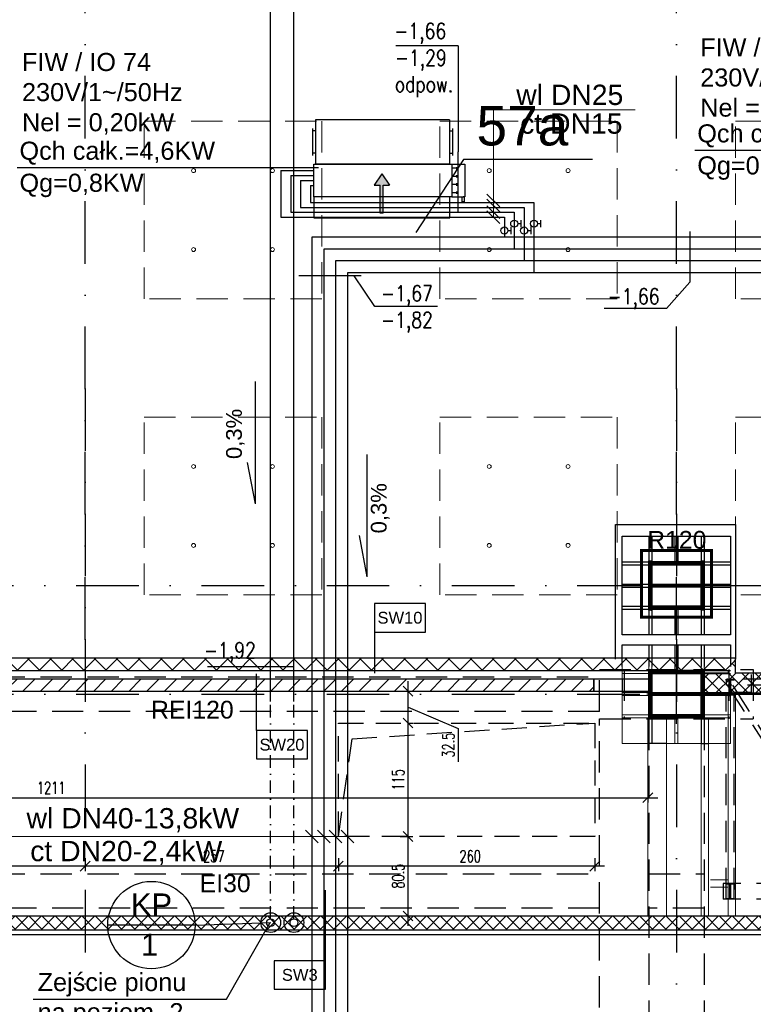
# Model space of a CAD drawing. Header units: centimetres. Extents: x -10729 to 23827, y -4437 to 19798.
# Tile 75 of 95: x 6794 to 7538, y 11885 to 12884. Entities that reach past the tile are written whole.
import ezdxf

# ---------------------------------------------------------------- set-up
doc = ezdxf.new("R2010")
doc.units = ezdxf.units.CM
doc.header["$PDMODE"] = 35
doc.header["$PDSIZE"] = 0.1
for name, pattern in [('01-103-Went PP_poziom-0_5$0$DASHDOT', [25.4, 12.7, -6.35, 0, -6.35]), ('Kondygnacja  -0_5$0$HIDDEN', [9.525, 6.35, -3.175]), ('Kondygnacja  -0_5$0$HIDDEN2', [4.7625, 3.175, -1.5875]), ('Kondygnacja  -0_5$0$HIDDENX2', [19.05, 12.7, -6.35]), ('Osie rzutów$0$DASHDOT2', [12.7, 6.35, -3.175, 0, -3.175]), ('SU Lampy kwadratowe  -1$0$HIDDENX2', [19.05, 12.7, -6.35])]:
    doc.linetypes.add(name, pattern=pattern)
doc.layers.get('0').update_dxf_attribs({"color": 8})
doc.layers.get('DEFPOINTS').update_dxf_attribs({"color": 8})
for name, color, linetype in [('bgde_dodatki powykonawcze', 7, 'Continuous'), ('bgde_podpis', 7, 'Continuous'), ('bgde_schem_opis', 2, 'Continuous'), ('KJP_KK_OPISY MOCY klimakonwektorów', 7, 'Continuous'), ('KJP_KURTYNY POWRÓT', 250, '05_kurtyna_pow'), ('KJP_KURTYNY ZASILANIE', 250, '05_kurtyna_zas'), ('Kondygnacja  -0_5$0$ARCH_GK', 8, 'Continuous'), ('Kondygnacja  -0_5$0$ARCH_INFO_ODPORNOŚĆ OGNIOWA', 8, 'Continuous'), ('Kondygnacja  -0_5$0$ARCH_INFO_OPISY_PRZEGRODY', 8, 'Continuous'), ('Kondygnacja  -0_5$0$ARCH_KONSTR_POWYŻEJ RZUTU', 8, 'Kondygnacja  -0_5$0$HIDDEN'), ('Kondygnacja  -0_5$0$ARCH_KONSTR_POWYŻEJ RZUTU_IST', 8, 'Kondygnacja  -0_5$0$HIDDEN2'), ('Kondygnacja  -0_5$0$ARCH_KONSTRUKCJA_NIEWIDOCZNA', 8, 'Continuous'), ('Kondygnacja  -0_5$0$ARCH_MUROWANE', 8, 'Continuous'), ('Kondygnacja  -0_5$0$ARCH_MUROWANE_IST', 8, 'Continuous'), ('Kondygnacja  -0_5$0$ARCH_OKŁADZINA', 8, 'Continuous'), ('Kondygnacja  -0_5$0$ARCH_POMOCNICZE', 8, 'Continuous'), ('Kondygnacja  -0_5$0$ARCH_STROP', 8, 'Continuous'), ('Kondygnacja  -0_5$0$ARCH_SŁUPY', 8, 'Continuous'), ('Kondygnacja  -0_5$0$ARCH_ŚLUSARKA_DRZWI', 8, 'Continuous'), ('Osie rzutów$0$ARCH_INFO_OSIE_IST', 8, 'Osie rzutów$0$DASHDOT2'), ('Osie rzutów$0$ARCH_INFO_OSIE_OPISY_IST', 8, 'Continuous')]:
    doc.layers.add(name, color=color, linetype=linetype)
for name, color, linetype, lineweight in [('bgde_opis ct 1', 7, 'Continuous', 20), ('bgde_rzędne wl ct', 7, 'Continuous', 25), ('bgde_urządzenia', 250, 'Continuous', 30), ('KJP_CT_kk_powrót', 250, '04_CT_KOMF_POW', 25), ('KJP_CT_kk_zasil', 250, '04_CT_KOMF_ZAS', 25), ('KJP_WL_kk zasil', 250, '04_WL_KOMF_ZAS', 25), ('KJP_WL_kk_powr', 250, '04_WL_KOMF_POW', 25), ('Kondygnacja  -0_5$0$ARCH_INFO_WYMIARY', 8, 'Continuous', 9), ('Kondygnacja  -0_5$0$ARCH_WIDOK', 8, 'Continuous', 13), ('SU Lampy kwadratowe  -05$0$ARCH_SUFITY_PODWIESZANE', 8, 'Continuous', 9), ('SU Lampy kwadratowe  -1$0$ARCH_SUFITY_PODWIESZANE', 8, 'SU Lampy kwadratowe  -1$0$HIDDENX2', 9)]:
    doc.layers.add(name, color=color, linetype=linetype, lineweight=lineweight)
doc.styles.add('Arial', font='arial.ttf')
doc.styles.add('Kondygnacja  -0_5$0$Arial', font='arial.ttf')
doc.styles.add('Kondygnacja  -0_5$0$Romans', font='Romans.shx', dxfattribs={"width": 0.7})
doc.styles.add('st rom', font='Romans.shx', dxfattribs={"width": 0.8})
doc.linetypes.add('04_CT_KOMF_POW', pattern='A,100,-15,["CTKp",Standard,S=10,R=0,X=-10,Y=-5],-35', length=150)
doc.linetypes.add('04_CT_KOMF_ZAS', pattern='A,100,-15,["CTKz",Standard,S=10,R=0,X=-10,Y=-5],-35', length=150)
doc.linetypes.add('04_WL_KOMF_POW', pattern='A,100,-15,["WLKp",Standard,S=10,R=0,X=-10,Y=-5],-35', length=150)
doc.linetypes.add('04_WL_KOMF_ZAS', pattern='A,100,-15,["WLKz",Standard,S=10,R=0,X=-10,Y=-5],-35', length=150)
doc.linetypes.add('05_kurtyna_pow', pattern='A,50,-15,["KPp",Standard,S=10,R=0,X=-10,Y=-7.5],-35', length=100)
doc.linetypes.add('05_kurtyna_zas', pattern='A,50,-15,["KPz",Standard,S=10,R=0,X=-10,Y=-7.5],-35', length=100)
doc.dimstyles.new('Kondygnacja  -0_5$0$Wymiary 1-100', dxfattribs={"dimtxt": 12, "dimasz": 10, "dimexe": 5, "dimexo": 0, "dimgap": 4, "dimtad": 1, "dimrnd": 0.5, "dimzin": 12, "dimdsep": 46, "dimtxsty": 'Kondygnacja  -0_5$0$Romans', "dimblk": 'Kondygnacja  -0_5$0$_Oblique', "dimcen": 10, "dimdle": 10, "dimclrt": 55, "dimazin": 0, "dimtfac": 1, "dimtmove": 1, "dimatfit": 3, "dimfxl": 8, "dimfxlon": 1, "dimtolj": 1, "dimtzin": 0, "dimarcsym": 0})
pattern_1 = [(45, (-2400, 7200), (-0.67351921, 0.67351921), [])]
pattern_2 = [(135, (5000, -9860), (-0.67351921, -0.67351921), [])]

# ---------------------------------------------------------------- blocks, each defined once
blk = doc.blocks.new('Osie rzutów')
at = {"layer": 'Osie rzutów$0$ARCH_INFO_OSIE_IST', "ltscale": 10}
for p, q in [((6860, 12255), (6860, 15006.6)), ((7460, 12255), (7460, 15006.6)), ((6860, 12510), (6860, 4623.26)), ((7460, 12510), (7460, 4623.26)), ((4436.04, 12310), (13655, 12310)), ((7460, 12170), (7460, 12230)), ((4436.04, 12200), (13655, 12200)), ((7490, 12200), (7430, 12200))]:
    blk.add_line(p, q, dxfattribs=at)
blk = doc.blocks.new('SU Lampy kwadratowe  -05')
at = {"layer": 'SU Lampy kwadratowe  -05$0$ARCH_SUFITY_PODWIESZANE'}
for centre in [(6970, 12730.75), (7050, 12730.75), (7270, 12730.75), (7350, 12730.75), (6970, 12650.75), (7050, 12650.75), (7270, 12650.75), (7350, 12650.75), (6970, 12430.75), (7050, 12430.75), (7270, 12430.75), (7350, 12430.75), (6970, 12350.75), (7050, 12350.75), (7270, 12350.75), (7350, 12350.75)]:
    blk.add_circle(centre, 2, dxfattribs=at)
at = {"layer": 'SU Lampy kwadratowe  -1$0$ARCH_SUFITY_PODWIESZANE', "ltscale": 2.5}
for points in [[(6920, 12780.75), (7100, 12780.75), (7100, 12600.75), (6920, 12600.75)], [(7220, 12780.75), (7400, 12780.75), (7400, 12600.75), (7220, 12600.75)], [(7520, 12780.75), (7700, 12780.75), (7700, 12600.75), (7520, 12600.75)], [(6920, 12480.75), (7100, 12480.75), (7100, 12300.75), (6920, 12300.75)], [(7220, 12480.75), (7400, 12480.75), (7400, 12300.75), (7220, 12300.75)], [(7520, 12480.75), (7700, 12480.75), (7700, 12300.75), (7520, 12300.75)]]:
    blk.add_lwpolyline(points, close=True, dxfattribs=at)
blk = doc.blocks.new('Kondygnacja  -0_5$0$_Oblique')
at = {"color": 0, "linetype": 'ByBlock', "lineweight": -2}
blk.add_line((-0.5, -0.5), (0.5, 0.5), dxfattribs=at)
blk = doc.blocks.new('*D206')
at = {"layer": 'DEFPOINTS', "color": 0}
for p in [(7116.94, 12055.56), (7377.1, 12055.56), (7116.94, 12025.5)]:
    blk.add_point(p, dxfattribs=at)
at = {"layer": 'Kondygnacja  -0_5$0$ARCH_INFO_WYMIARY', "color": 0, "lineweight": -2}
for p, q in [((7116.94, 12033.5), (7116.94, 12020.5)), ((7377.1, 12033.5), (7377.1, 12020.5)), ((7387.1, 12025.5), (7106.94, 12025.5))]:
    blk.add_line(p, q, dxfattribs=at)
at = {"layer": 'Kondygnacja  -0_5$0$ARCH_INFO_WYMIARY', "color": 0, "lineweight": -2, "xscale": 10, "yscale": 10, "zscale": 10, "rotation": 180}
blk.add_blockref('Kondygnacja  -0_5$0$_Oblique', (7116.94, 12025.5), dxfattribs=at)
at = {"layer": 'Kondygnacja  -0_5$0$ARCH_INFO_WYMIARY', "color": 0, "lineweight": -2, "xscale": 10, "yscale": 10, "zscale": 10}
blk.add_blockref('Kondygnacja  -0_5$0$_Oblique', (7377.1, 12025.5), dxfattribs=at)
at = {"layer": 'Kondygnacja  -0_5$0$ARCH_INFO_WYMIARY', "color": 55, "insert": (7250.72, 12035.5), "char_height": 12, "attachment_point": 5, "style": 'Kondygnacja  -0_5$0$Romans'}
blk.add_mtext('\\A1;260', dxfattribs=at)
blk = doc.blocks.new('*D207')
at = {"layer": 'DEFPOINTS', "color": 0}
for p in [(6860, 12055.56), (7116.94, 12055.56), (6860, 12025.5)]:
    blk.add_point(p, dxfattribs=at)
at = {"layer": 'Kondygnacja  -0_5$0$ARCH_INFO_WYMIARY', "color": 0, "lineweight": -2}
for p, q in [((6860, 12033.5), (6860, 12020.5)), ((7116.94, 12033.5), (7116.94, 12020.5)), ((7126.94, 12025.5), (6850, 12025.5))]:
    blk.add_line(p, q, dxfattribs=at)
at = {"layer": 'Kondygnacja  -0_5$0$ARCH_INFO_WYMIARY', "color": 0, "lineweight": -2, "xscale": 10, "yscale": 10, "zscale": 10, "rotation": 180}
blk.add_blockref('Kondygnacja  -0_5$0$_Oblique', (6860, 12025.5), dxfattribs=at)
at = {"layer": 'Kondygnacja  -0_5$0$ARCH_INFO_WYMIARY', "color": 0, "lineweight": -2, "xscale": 10, "yscale": 10, "zscale": 10}
blk.add_blockref('Kondygnacja  -0_5$0$_Oblique', (7116.94, 12025.5), dxfattribs=at)
at = {"layer": 'Kondygnacja  -0_5$0$ARCH_INFO_WYMIARY', "color": 55, "insert": (6990.55, 12035.5), "char_height": 12, "attachment_point": 5, "style": 'Kondygnacja  -0_5$0$Romans'}
blk.add_mtext('\\A1;257', dxfattribs=at)
blk = doc.blocks.new('*D208')
at = {"layer": 'DEFPOINTS', "color": 0}
for p in [(6536, 12055.65, -160), (6860, 12055.56), (6536, 12025.5)]:
    blk.add_point(p, dxfattribs=at)
at = {"layer": 'Kondygnacja  -0_5$0$ARCH_INFO_WYMIARY', "color": 0, "lineweight": -2}
for p, q in [((6860, 12033.5), (6860, 12020.5)), ((6870, 12025.5), (6526, 12025.5)), ((6536, 12023.29), (6536, 12020.5))]:
    blk.add_line(p, q, dxfattribs=at)
at = {"layer": 'Kondygnacja  -0_5$0$ARCH_INFO_WYMIARY', "color": 0, "lineweight": -2, "xscale": 10, "yscale": 10, "zscale": 10, "rotation": 180}
blk.add_blockref('Kondygnacja  -0_5$0$_Oblique', (6536, 12025.5), dxfattribs=at)
at = {"layer": 'Kondygnacja  -0_5$0$ARCH_INFO_WYMIARY', "color": 0, "lineweight": -2, "xscale": 10, "yscale": 10, "zscale": 10}
blk.add_blockref('Kondygnacja  -0_5$0$_Oblique', (6860, 12025.5), dxfattribs=at)
at = {"layer": 'Kondygnacja  -0_5$0$ARCH_INFO_WYMIARY', "color": 55, "insert": (6733.61, 12035.5), "char_height": 12, "attachment_point": 5, "style": 'Kondygnacja  -0_5$0$Romans'}
blk.add_mtext('\\A1;324', dxfattribs=at)
blk = doc.blocks.new('*D213')
at = {"layer": 'DEFPOINTS', "color": 0}
for p in [(7139.58, 12170.65, -160), (7187.67, 12170.65), (7139.5, 12055.56)]:
    blk.add_point(p, dxfattribs=at)
at = {"layer": 'Kondygnacja  -0_5$0$ARCH_INFO_WYMIARY', "color": 0, "lineweight": -2}
for p, q in [((7187.67, 12045.56), (7187.67, 12180.65)), ((7188.58, 12170.65), (7192.67, 12170.65)), ((7179.67, 12055.56), (7192.67, 12055.56))]:
    blk.add_line(p, q, dxfattribs=at)
at = {"layer": 'Kondygnacja  -0_5$0$ARCH_INFO_WYMIARY', "color": 0, "lineweight": -2, "xscale": 10, "yscale": 10, "zscale": 10}
for p, rotation in [((7187.67, 12170.65), 90), ((7187.67, 12055.56), 270)]:
    blk.add_blockref('Kondygnacja  -0_5$0$_Oblique', p, dxfattribs=dict(at, rotation=rotation))
at = {"layer": 'Kondygnacja  -0_5$0$ARCH_INFO_WYMIARY', "color": 55, "insert": (7177.67, 12113.18), "char_height": 12, "attachment_point": 5, "rotation": 90, "style": 'Kondygnacja  -0_5$0$Romans'}
blk.add_mtext('\\A1;115', dxfattribs=at)
blk = doc.blocks.new('*D214')
at = {"layer": 'DEFPOINTS', "color": 0}
for p in [(7153.13, 12203), (7187.67, 12203), (7139.5, 12170.65, -160)]:
    blk.add_point(p, dxfattribs=at)
at = {"layer": 'Kondygnacja  -0_5$0$ARCH_INFO_WYMIARY', "color": 0, "lineweight": -2}
for p, q in [((7187.67, 12160.65), (7187.67, 12213)), ((7179.67, 12203), (7192.67, 12203)), ((7187.67, 12186.83), (7238.54, 12165.04)), ((7188.57, 12170.65), (7192.67, 12170.65)), ((7238.54, 12165.04), (7238.54, 12131.44))]:
    blk.add_line(p, q, dxfattribs=at)
at = {"layer": 'Kondygnacja  -0_5$0$ARCH_INFO_WYMIARY', "color": 0, "lineweight": -2, "xscale": 10, "yscale": 10, "zscale": 10}
for p, rotation in [((7187.67, 12203), 90), ((7187.67, 12170.65), 270)]:
    blk.add_blockref('Kondygnacja  -0_5$0$_Oblique', p, dxfattribs=dict(at, rotation=rotation))
at = {"layer": 'Kondygnacja  -0_5$0$ARCH_INFO_WYMIARY', "color": 55, "insert": (7228.54, 12148.24), "char_height": 12, "attachment_point": 5, "rotation": 90, "style": 'Kondygnacja  -0_5$0$Romans'}
blk.add_mtext('\\A1;32.5', dxfattribs=at)
blk = doc.blocks.new('*D215')
at = {"layer": 'DEFPOINTS', "color": 0}
for p in [(7153.13, 12055.56), (7187.67, 12055.56), (7139.5, 11975)]:
    blk.add_point(p, dxfattribs=at)
at = {"layer": 'Kondygnacja  -0_5$0$ARCH_INFO_WYMIARY', "color": 0, "lineweight": -2}
for p, q in [((7187.67, 11965), (7187.67, 12065.56)), ((7179.67, 12055.56), (7192.67, 12055.56)), ((7179.67, 11975), (7192.67, 11975))]:
    blk.add_line(p, q, dxfattribs=at)
at = {"layer": 'Kondygnacja  -0_5$0$ARCH_INFO_WYMIARY', "color": 0, "lineweight": -2, "xscale": 10, "yscale": 10, "zscale": 10}
for p, rotation in [((7187.67, 12055.56), 90), ((7187.67, 11975), 270)]:
    blk.add_blockref('Kondygnacja  -0_5$0$_Oblique', p, dxfattribs=dict(at, rotation=rotation))
at = {"layer": 'Kondygnacja  -0_5$0$ARCH_INFO_WYMIARY', "color": 55, "insert": (7177.67, 12015.35), "char_height": 12, "attachment_point": 5, "rotation": 90, "style": 'Kondygnacja  -0_5$0$Romans'}
blk.add_mtext('\\A1;80.5', dxfattribs=at)
blk = doc.blocks.new('*D225')
at = {"layer": 'DEFPOINTS', "color": 0}
for p in [(6220, 12155.46), (7431, 12150), (7431, 12094.94)]:
    blk.add_point(p, dxfattribs=at)
at = {"layer": 'Kondygnacja  -0_5$0$ARCH_INFO_WYMIARY', "color": 0, "lineweight": -2}
for p, q in [((6220, 12102.94), (6220, 12089.94)), ((7431, 12102.94), (7431, 12089.94)), ((6210, 12094.94), (7441, 12094.94))]:
    blk.add_line(p, q, dxfattribs=at)
at = {"layer": 'Kondygnacja  -0_5$0$ARCH_INFO_WYMIARY', "color": 0, "lineweight": -2, "xscale": 10, "yscale": 10, "zscale": 10, "rotation": 180}
blk.add_blockref('Kondygnacja  -0_5$0$_Oblique', (6220, 12094.94), dxfattribs=at)
at = {"layer": 'Kondygnacja  -0_5$0$ARCH_INFO_WYMIARY', "color": 0, "lineweight": -2, "xscale": 10, "yscale": 10, "zscale": 10}
blk.add_blockref('Kondygnacja  -0_5$0$_Oblique', (7431, 12094.94), dxfattribs=at)
at = {"layer": 'Kondygnacja  -0_5$0$ARCH_INFO_WYMIARY', "color": 55, "insert": (6825.5, 12104.94), "char_height": 12, "attachment_point": 5, "style": 'Kondygnacja  -0_5$0$Romans'}
blk.add_mtext('\\A1;1211', dxfattribs=at)
blk = doc.blocks.new('Kondygnacja  -0_5$0$konstrukcja istniejąca -0.5')
at = {"layer": 'Kondygnacja  -0_5$0$ARCH_KONSTR_POWYŻEJ RZUTU_IST', "ltscale": 10}
for p, q in [((6338.46, 12217.5), (7382, 12217.5)), ((7382, 12182.5), (6338.46, 12182.5)), ((7432, 12175), (7432, 11025))]:
    blk.add_line(p, q, dxfattribs=at)
for points in [[(7382, 12182.5), (7382, 12225), (7538, 12225), (7538, 12175)], [(7382, 11025), (7382, 12175)], [(7488, 12175), (7488, 11025)], [(7382, 11982.89), (6338.46, 11982.89), (6338.46, 12017.89), (7382, 12017.89)], [(7432, 12017.89), (7488, 12017.89)], [(7488, 11982.89), (7432, 11982.89)]]:
    blk.add_lwpolyline(points, dxfattribs=at)
at = {"layer": 'Kondygnacja  -0_5$0$ARCH_KONSTR_POWYŻEJ RZUTU_IST', "ltscale": 10, "elevation": 0}
for points in [[(7407, 12225), (7407, 12175)], [(7513, 12225), (7513, 12175)], [(7382, 12175), (7538, 12175)]]:
    blk.add_lwpolyline(points, dxfattribs=at)
blk = doc.blocks.new('Kondygnacja  -0_5$0$wzmocnienie pod bramę -1')
at = {"layer": 'Kondygnacja  -0_5$0$ARCH_KONSTR_POWYŻEJ RZUTU', "ltscale": 5}
for p, q in [((20979.15, 9259.22), (20979.15, 9277.22)), ((20953.55, 9272.22), (20953.55, 9266.22)), ((22054.75, 9266.22), (20953.55, 9266.22)), ((20954.64, 9266.22), (21088.72, 9057.52, 0)), ((22050.65, 9272.22), (20954.65, 9272.22)), ((20959.97, 9266.22), (21091.67, 9060.22, 0)), ((20953.55, 9049.22, 0), (20953.55, 9256.22)), ((20961.15, 9259.22), (20979.15, 9259.22)), ((20961.75, 9049.22, 0), (20961.75, 9256.22)), ((23254.65, 9065.22, 0), (20950.65, 9065.22, 0)), ((20950.65, 9065.22, 0), (20950.65, 9049.22, 0)), ((20961.75, 9065.22, 0), (20961.75, 9059.22, 0)), ((23254.65, 9049.22, 0), (20950.65, 9049.22, 0))]:
    blk.add_line(p, q, dxfattribs=at)
blk.add_lwpolyline([(20953.55, 9272.22), (20961.75, 9272.22), (20961.75, 9271.48), (20961.75, 9271.48), (20958.8, 9271.48, 0.414214), (20957.9, 9270.58), (20957.9, 9257.86, 0.414214), (20958.8, 9256.96), (20961.75, 9256.96), (20961.75, 9256.22), (20953.55, 9256.22), (20953.55, 9256.96), (20956.5, 9256.96, 0.414214), (20957.4, 9257.86), (20957.4, 9270.58, 0.414214), (20956.5, 9271.48), (20953.55, 9271.48)], format="xyb", close=True, dxfattribs=at)
at = {"layer": 'Kondygnacja  -0_5$0$ARCH_KONSTR_POWYŻEJ RZUTU', "ltscale": 5, "elevation": 0}
blk.add_lwpolyline([(20953.55, 9065.22), (20961.75, 9065.22), (20961.75, 9064.48), (20961.75, 9064.48), (20958.8, 9064.48, 0.414214), (20957.9, 9063.58), (20957.9, 9050.86, 0.414214), (20958.8, 9049.96), (20961.75, 9049.96), (20961.75, 9049.22), (20953.55, 9049.22), (20953.55, 9049.96), (20956.5, 9049.96, 0.414214), (20957.4, 9050.86), (20957.4, 9063.58, 0.414214), (20956.5, 9064.48), (20953.55, 9064.48)], format="xyb", close=True, dxfattribs=at)
blk = doc.blocks.new('Kondygnacja  -0_5$0$słup 100x110')
at = {"layer": 'Kondygnacja  -0_5$0$ARCH_SŁUPY', "lineweight": 30}
h = blk.add_hatch(dxfattribs=at)
h.set_pattern_fill('ANSI31', color=256, scale=0.3, angle=90, style=0)
h.set_pattern_definition(pattern_2)
h.paths.add_polyline_path([(25, 25), (25, 28), (-25, 28), (-25, 25)])
h = blk.add_hatch(dxfattribs=at)
h.set_pattern_fill('ANSI31', color=256, scale=0.3, angle=90, style=0)
h.set_pattern_definition(pattern_2)
h.paths.add_polyline_path([(-21, 25), (-24, 25), (-24, -25), (-21, -25)])
h = blk.add_hatch(dxfattribs=at)
h.set_pattern_fill('ANSI31', color=256, scale=0.3, angle=90, style=0)
h.set_pattern_definition(pattern_2)
h.paths.add_polyline_path([(1.5, 25), (-1.5, 25), (-1.5, -25), (1.5, -25)])
h = blk.add_hatch(dxfattribs=at)
h.set_pattern_fill('ANSI31', color=256, scale=0.3, angle=90, style=0)
h.set_pattern_definition(pattern_2)
h.paths.add_polyline_path([(24, 25), (21, 25), (21, -25), (24, -25)])
h = blk.add_hatch(dxfattribs=at)
h.set_pattern_fill('ANSI31', color=256, scale=0.3, angle=90, style=0)
h.set_pattern_definition(pattern_2)
h.paths.add_polyline_path([(25, -28), (25, -25), (-25, -25), (-25, -28)])
at = {"layer": 'Kondygnacja  -0_5$0$ARCH_KONSTRUKCJA_NIEWIDOCZNA'}
blk.add_lwpolyline([(-50, 55), (50, 55), (50, -55), (-50, -55)], close=True, dxfattribs=at)
for points in [[(-24, 28), (-24, 55)], [(-21, 28), (-21, 55)], [(-1.5, 28), (-1.5, 55)], [(1.5, 28), (1.5, 55)], [(21, 28), (21, 55)], [(24, 28), (24, 55)], [(-50, 28), (-25, 28)], [(-50, 25), (-25, 25)], [(25, 28), (50, 28)], [(25, 25), (50, 25)], [(-50, 1.5), (-24, 1.5)], [(24, 1.49), (50, 1.49)], [(-50, -1.5), (-24, -1.5)], [(24, -1.5), (50, -1.5)], [(-50, -25), (-25, -25)], [(-50, -28), (-25, -28)], [(-24, -55), (-24, -28)], [(-21, -55), (-21, -28)], [(-1.5, -55), (-1.5, -28)], [(1.5, -55), (1.5, -28)], [(21, -55), (21, -28)], [(24, -55), (24, -28)], [(25, -25), (50, -25)], [(25, -28), (50, -28)]]:
    blk.add_lwpolyline(points, dxfattribs=at)
at = {"layer": 'Kondygnacja  -0_5$0$ARCH_SŁUPY', "lineweight": 30}
for p, q in [((-1.5, -25), (-1.5, 25)), ((1.5, 25), (1.5, -25))]:
    blk.add_line(p, q, dxfattribs=at)
at = {"layer": 'Kondygnacja  -0_5$0$ARCH_SŁUPY', "const_width": 3}
blk.add_lwpolyline([(-35.5, -35.5), (-35.5, 35.5), (32, 35.5), (32, -35.5)], close=True, dxfattribs=at)
at = {"layer": 'Kondygnacja  -0_5$0$ARCH_SŁUPY', "lineweight": 30}
for points in [[(-25, 25), (-25, 28), (25, 28), (25, 25)], [(-25, -28), (-25, -25), (25, -25), (25, -28)]]:
    blk.add_lwpolyline(points, close=True, dxfattribs=at)
for points in [[(-24, 25), (-24, -25)], [(-21, -25), (-21, 25)], [(21, 25), (21, -25)], [(24, -25), (24, 25)]]:
    blk.add_lwpolyline(points, dxfattribs=at)

msp = doc.modelspace()

# ---------------------------------------------------------------- hatches: boundary and pattern name
at = {"layer": 'bgde_urządzenia'}
h = msp.add_hatch(color=256, dxfattribs=at)
h.paths.add_polyline_path([(7162.516, 12704.255), (7159.516, 12704.255), (7159.516, 12715.921), (7153.326, 12715.921), (7161.016, 12727.349), (7168.706, 12715.921), (7162.516, 12715.921)])
h.paths.add_polyline_path([(7162.516, 12687.588), (7159.516, 12687.588), (7159.516, 12704.255), (7162.516, 12704.255)])
at = {"layer": 'Kondygnacja  -0_5$0$ARCH_GK', "linetype": 'Continuous', "lineweight": -3}
h = msp.add_hatch(dxfattribs=at)
h.set_pattern_fill('ANSI37', color=256, scale=5, style=0)
h.paths.add_polyline_path([(6690, 12236.5), (6690, 12224), (7512.5, 12224), (7520, 12236.5)], flags=0)
h = msp.add_hatch(dxfattribs=at)
h.set_pattern_fill('ANSI37', color=256, scale=3, angle=-360, style=0)
h.paths.add_polyline_path([(7520, 12236.5), (7512.5, 12224), (7512.5, 12221.25), (7516.25, 12215.208), (7520, 12221.25)], flags=0)
h = msp.add_hatch(dxfattribs=at)
h.set_pattern_fill('ANSI37', color=256, scale=3, style=0)
h.paths.add_polyline_path([(6220, 11975), (6220, 11961), (6471, 11961), (6478.5, 11964.417), (6478.5, 11975)], flags=0)
h.paths.add_polyline_path([(6478.5, 11975), (6478.5, 11964.417), (6486, 11961), (11133.785, 11961), (11139.584, 11975)], flags=0)
at = {"layer": 'Kondygnacja  -0_5$0$ARCH_MUROWANE', "linetype": 'Continuous', "lineweight": -3}
h = msp.add_hatch(dxfattribs=at)
h.set_pattern_fill('ANSI37', color=256, scale=3, style=0)
h.paths.add_polyline_path([(8607.5, 12221.25), (8603.75, 12215.208), (8603.75, 12201.25), (8632, 12201.25), (8632, 12221.25)], flags=0)
h.paths.add_polyline_path([(7488, 12221.25), (7488, 12201.25), (7516.25, 12201.25), (7516.25, 12215.208), (7512.5, 12221.25)], flags=0)
h.paths.add_polyline_path([(7520, 12221.25), (7516.25, 12215.208), (7516.25, 12201.25), (8603.75, 12201.25), (8603.75, 12215.208), (8600, 12221.25)], flags=0)
h = msp.add_hatch(dxfattribs=at)
h.set_pattern_fill('ANSI31', color=256, scale=4, style=0)
h.paths.add_polyline_path([(6786, 12215), (6786, 12203), (7376, 12203), (7376, 12215)], flags=0)
at = {"layer": 'Kondygnacja  -0_5$0$ARCH_SŁUPY', "lineweight": 30}
h = msp.add_hatch(dxfattribs=at)
h.set_pattern_fill('ANSI31', color=256, scale=0.3, style=0)
h.set_pattern_definition(pattern_1)
h.paths.add_polyline_path([(7432, 12175), (7435, 12175), (7435, 12225), (7432, 12225)])
h = msp.add_hatch(dxfattribs=at)
h.set_pattern_fill('ANSI31', color=256, scale=0.3, style=0)
h.set_pattern_definition(pattern_1)
h.paths.add_polyline_path([(7485, 12221), (7485, 12224), (7435, 12224), (7435, 12221)])
h = msp.add_hatch(dxfattribs=at)
h.set_pattern_fill('ANSI31', color=256, scale=0.3, style=0)
h.set_pattern_definition(pattern_1)
h.paths.add_polyline_path([(7485, 12175), (7488, 12175), (7488, 12225), (7485, 12225)])
h = msp.add_hatch(dxfattribs=at)
h.set_pattern_fill('ANSI31', color=256, scale=0.3, style=0)
h.set_pattern_definition(pattern_1)
h.paths.add_polyline_path([(7485, 12198.5), (7485, 12201.5), (7435, 12201.5), (7435, 12198.5)])
h = msp.add_hatch(dxfattribs=at)
h.set_pattern_fill('ANSI31', color=256, scale=0.3, style=0)
h.set_pattern_definition(pattern_1)
h.paths.add_polyline_path([(7485, 12176), (7485, 12179), (7435, 12179), (7435, 12176)])

# ---------------------------------------------------------------- linework, layer by layer
at = {"layer": 'bgde_dodatki powykonawcze'}
for p, q in [((7302.438, 12673.331), (7302.438, 12680.649)), ((7322.438, 12673.354), (7322.438, 12680.672)), ((7289.014, 12670), (7292.446, 12670)), ((7292.446, 12666.341), (7292.446, 12673.659)), ((7299.006, 12676.99), (7302.438, 12676.99)), ((7309.014, 12670.023), (7312.446, 12670.023)), ((7312.446, 12666.364), (7312.446, 12673.682)), ((7319.006, 12677.013), (7322.438, 12677.013))]:
    msp.add_line(p, q, dxfattribs=at)
for centre in [(7295.406, 12676.99), (7315.406, 12677.013), (7285.414, 12670), (7305.414, 12670.023)]:
    msp.add_circle(centre, 3.6, dxfattribs=at)
at = {"layer": 'bgde_opis ct 1'}
for p, q in [((7418.157, 12792.491), (7274.203, 12792.491)), ((7274.203, 12792.491), (7274.203, 12683.507)), ((7267.759, 12706.95), (7280.647, 12694.063)), ((7267.759, 12701.95), (7280.647, 12689.063)), ((7267.759, 12694.95), (7280.647, 12682.063)), ((7267.759, 12689.95), (7280.647, 12677.063)), ((7083.698, 12062.008), (7096.586, 12049.121)), ((7095.698, 12062.008), (7108.586, 12049.121)), ((7107.698, 12062.008), (7120.586, 12049.121)), ((7119.698, 12062.008), (7132.586, 12049.121)), ((7126.142, 12055.565), (6779.827, 12055.564))]:
    msp.add_line(p, q, dxfattribs=at)
at = {"layer": 'bgde_podpis'}
for centre in [(7048.319, 11968.246), (7071.866, 11968.246)]:
    msp.add_circle(centre, 10, dxfattribs=at)
at = {"layer": 'bgde_rzędne wl ct'}
for p, q in [((7238.387, 12857.312), (7175.103, 12857.312)), ((7238.387, 12857.312), (7238.387, 12749.755)), ((7238.387, 12688.335), (7238.387, 12749.755)), ((7473.632, 12669.012), (7473.632, 12617.762)), ((7140.166, 12624.193), (7076.883, 12624.193)), ((7154.096, 12593.014), (7133.072, 12624.193)), ((7449.907, 12590.942), (7473.632, 12617.762)), ((7217.38, 12593.014), (7154.096, 12593.014)), ((7449.907, 12590.942), (7386.624, 12590.942)), ((7032.805, 12392.798), (7032.805, 12516.789)), ((7146.295, 12318.874), (7146.295, 12442.864)), ((7032.805, 12392.798), (7024.9, 12434.785)), ((7146.295, 12318.874), (7138.39, 12360.861)), ((6984.317, 12228.074), (7071.767, 12228.074))]:
    msp.add_line(p, q, dxfattribs=at)
at = {"layer": 'bgde_schem_opis'}
for p, q in [((7244.034, 12742.006, 66.718), (7195.388, 12668.01, 389.201)), ((7374.969, 12742.006, 66.718), (7244.034, 12742.006, 66.718))]:
    msp.add_line(p, q, dxfattribs=at)
at = {"layer": 'bgde_urządzenia'}
for p, q in [((7093.616, 12782.255), (7093.616, 12737.255)), ((7229.616, 12782.255), (7093.616, 12782.255)), ((7229.616, 12782.255), (7229.616, 12737.255)), ((7090.616, 12773.505), (7090.616, 12746.005)), ((7093.616, 12771.005), (7090.616, 12771.005)), ((7229.616, 12771.005), (7232.616, 12771.005)), ((7232.616, 12773.505), (7232.616, 12746.005)), ((7093.616, 12748.505), (7090.616, 12748.505)), ((7229.616, 12748.505), (7232.616, 12748.505)), ((7092.116, 12704.255), (7092.116, 12737.255)), ((7092.116, 12737.255), (7232.116, 12737.255)), ((7229.616, 12737.255), (7093.616, 12737.255)), ((7232.116, 12737.255), (7232.116, 12704.255)), ((7232.116, 12737.255), (7245.116, 12737.255)), ((7237.316, 12733.13), (7232.116, 12733.13)), ((7237.316, 12731.88), (7237.316, 12734.38)), ((7245.116, 12737.255), (7245.116, 12704.255)), ((7161.016, 12727.349), (7153.326, 12715.921)), ((7161.016, 12727.349), (7168.706, 12715.921)), ((7237.316, 12724.88), (7232.116, 12724.88)), ((7237.316, 12723.63), (7237.316, 12726.13)), ((7153.326, 12715.921), (7159.516, 12715.921)), ((7159.516, 12687.588), (7159.516, 12715.921)), ((7162.516, 12687.588), (7162.516, 12715.921)), ((7162.516, 12715.921), (7168.706, 12715.921)), ((7237.316, 12716.63), (7232.116, 12716.63)), ((7237.316, 12715.38), (7237.316, 12717.88)), ((7237.316, 12707.13), (7237.316, 12709.63)), ((7229.916, 12704.255), (7092.116, 12704.255)), ((7092.116, 12704.255), (7092.116, 12682.755)), ((7229.916, 12682.755), (7229.916, 12704.255)), ((7232.116, 12704.255), (7229.916, 12704.255)), ((7237.316, 12708.38), (7232.116, 12708.38)), ((7232.116, 12704.255), (7245.116, 12704.255)), ((7242.616, 12699.255), (7242.616, 12704.255)), ((7244.616, 12699.255), (7242.616, 12699.255)), ((7245.116, 12704.255), (7243.616, 12704.255)), ((7244.616, 12704.255), (7244.616, 12699.255)), ((7092.116, 12682.755), (7229.916, 12682.755)), ((7162.516, 12687.588), (7159.516, 12687.588))]:
    msp.add_line(p, q, dxfattribs=at)
at = {"layer": 'KJP_CT_kk_powrót'}
for p, q in [((7078.571, 12720.755), (7092.116, 12720.755)), ((7078.571, 12720.755), (7078.571, 12693.507)), ((7078.571, 12693.507), (7305.406, 12693.507)), ((7305.406, 12693.507), (7305.406, 12639.256)), ((8270.475, 12639.256), (7114.142, 12639.256)), ((7114.142, 12639.256), (7114.142, 11701.049))]:
    msp.add_line(p, q, dxfattribs=at)
at = {"layer": 'KJP_CT_kk_zasil'}
for p, q in [((7088.571, 12715.755), (7092.116, 12715.755)), ((7088.571, 12715.755), (7088.571, 12698.507)), ((7088.571, 12698.507), (7315.406, 12698.507)), ((7315.406, 12698.507), (7315.406, 12627.256)), ((8280.475, 12627.256), (7126.142, 12627.256)), ((7126.142, 12627.256), (7126.142, 11716.049))]:
    msp.add_line(p, q, dxfattribs=at)
at = {"layer": 'KJP_KK_OPISY MOCY klimakonwektorów'}
for p, q in [((7478.748, 12751.402), (7724.319, 12751.402)), ((6790.986, 12733.83), (6990.874, 12733.83)), ((6990.874, 12733.83), (7096.678, 12733.83)), ((7003.58, 11890.799), (7047.621, 11968.246)), ((6807.295, 11890.799), (7003.58, 11890.799))]:
    msp.add_line(p, q, dxfattribs=at)
at = {"layer": 'KJP_KURTYNY POWRÓT'}
msp.add_line((7048.179, 12192.495), (7048.179, 13069.303), dxfattribs=at)
at = {"layer": 'KJP_KURTYNY POWRÓT', "linetype": '01-103-Went PP_poziom-0_5$0$DASHDOT'}
msp.add_line((7048.179, 11972.234), (7048.179, 12198.506), dxfattribs=at)
at = {"layer": 'KJP_KURTYNY POWRÓT'}
msp.add_circle((7048.179, 11968.246), 3.988, dxfattribs=at)
at = {"layer": 'KJP_KURTYNY ZASILANIE'}
msp.add_line((7071.866, 12192.495), (7071.866, 13054.303), dxfattribs=at)
at = {"layer": 'KJP_KURTYNY ZASILANIE', "linetype": '01-103-Went PP_poziom-0_5$0$DASHDOT'}
msp.add_line((7071.866, 11972.234), (7071.866, 12198.507), dxfattribs=at)
at = {"layer": 'KJP_KURTYNY ZASILANIE', "color": 2, "linetype": 'Continuous'}
for q in [(6882.93, 11965.721), (7048.319, 11968.246)]:
    msp.add_line((6971.602, 11965.721), q, dxfattribs=at)
msp.add_circle((6927.266, 11965.721, 1590), 44.336, dxfattribs=at)
at = {"layer": 'KJP_KURTYNY ZASILANIE'}
msp.add_circle((7071.866, 11968.246), 3.988, dxfattribs=at)
at = {"layer": 'KJP_WL_kk zasil'}
for p, q in [((7068.571, 12725.755), (7092.116, 12725.755)), ((7068.571, 12725.755), (7068.571, 12688.507)), ((7068.571, 12688.507), (7295.406, 12688.507)), ((7295.406, 12688.507), (7295.406, 12651.256)), ((8260.475, 12651.256), (7102.142, 12651.256)), ((7102.142, 12651.256), (7102.142, 11686.049))]:
    msp.add_line(p, q, dxfattribs=at)
at = {"layer": 'KJP_WL_kk_powr'}
for p, q in [((7058.571, 12730.755), (7092.116, 12730.755)), ((7058.571, 12730.755), (7058.571, 12683.507)), ((7058.571, 12683.507), (7285.406, 12683.507)), ((7285.406, 12683.507), (7285.406, 12663.256)), ((8250.475, 12663.256), (7090.142, 12663.256)), ((7090.142, 12663.256), (7090.142, 11671.049))]:
    msp.add_line(p, q, dxfattribs=at)
at = {"layer": 'Kondygnacja  -0_5$0$ARCH_GK', "linetype": 'Continuous', "lineweight": -3}
for p, q in [((7520, 12236.5), (6690, 12236.5)), ((7520, 12221.25), (7520, 12236.5)), ((6690, 12224), (7512.5, 12224)), ((7512.5, 12224), (7512.5, 12221.25)), ((6220, 11975), (11139.584, 11975)), ((6486, 11961), (11133.785, 11961))]:
    msp.add_line(p, q, dxfattribs=at)
at = {"layer": 'Kondygnacja  -0_5$0$ARCH_INFO_OPISY_PRZEGRODY'}
for points in [[(7153.467, 12262.94), (7205.467, 12262.94), (7205.467, 12291.74), (7153.467, 12291.74), (7153.467, 12262.94)], [(7033.724, 12134.226), (7085.724, 12134.226), (7085.724, 12163.026), (7033.724, 12163.026), (7033.724, 12134.226)], [(7051.793, 11900.806), (7103.793, 11900.806), (7103.793, 11929.606), (7051.793, 11929.606), (7051.793, 11900.806)]]:
    msp.add_lwpolyline(points, close=True, dxfattribs=at)
for points in [[(7153.467, 12262.94), (7153.467, 12221.104)], [(7033.724, 12163.026), (7033.724, 12220.627)], [(7103.793, 11929.606), (7103.793, 12001.034)]]:
    msp.add_lwpolyline(points, dxfattribs=at)
at = {"layer": 'Kondygnacja  -0_5$0$ARCH_MUROWANE', "linetype": 'Continuous', "lineweight": -3}
for p, q in [((7488, 12221.25), (7488, 12201.25)), ((7512.5, 12221.25), (7488, 12221.25)), ((8600, 12221.25), (7520, 12221.25)), ((7376, 12215), (6786, 12215)), ((7376, 12203), (7376, 12215)), ((6786, 12203), (7376, 12203)), ((7488, 12201.25), (8632, 12201.25))]:
    msp.add_line(p, q, dxfattribs=at)
at = {"layer": 'Kondygnacja  -0_5$0$ARCH_MUROWANE_IST', "ltscale": 4}
msp.add_lwpolyline([(7376, 12203), (7432, 12203), (7432, 12215), (7376, 12215)], close=True, dxfattribs=at)
at = {"layer": 'Kondygnacja  -0_5$0$ARCH_OKŁADZINA'}
msp.add_lwpolyline([(7398, 12235.5), (7398, 12372), (7520, 12372), (7520, 12235.5)], dxfattribs=at)
at = {"layer": 'Kondygnacja  -0_5$0$ARCH_POMOCNICZE'}
for points in [[(7405, 12228), (7405, 12250), (7515, 12250), (7515, 12228)], [(7432, 12250), (7432, 12228)], [(7435, 12250), (7435, 12228)], [(7458.5, 12250), (7458.5, 12228)], [(7461.5, 12250), (7461.5, 12228)], [(7485, 12250), (7485, 12228)], [(7488, 12250), (7488, 12228)], [(7488, 12221), (7515, 12221)], [(7512.5, 12224), (7515, 12224)], [(7405, 12215), (7405, 12203)], [(7488, 12201.5), (7515, 12201.5)], [(7512.5, 12198.5), (7515, 12198.5)], [(7432, 12175), (7432, 12150)], [(7435, 12175), (7435, 12150)], [(7485, 12175), (7485, 12150)], [(7488, 12175), (7488, 12150)], [(7450, 12150), (7431, 12150)], [(7484.998, 12150), (7492.498, 12150)]]:
    msp.add_lwpolyline(points, dxfattribs=at)
at = {"layer": 'Kondygnacja  -0_5$0$ARCH_STROP', "linetype": 'Kondygnacja  -0_5$0$HIDDENX2', "ltscale": 2}
msp.add_lwpolyline([(7116.941, 12170.661), (7377.105, 12170.661), (7377.105, 12055.565), (7116.941, 12055.565)], close=True, dxfattribs=at)
msp.add_lwpolyline([(7116.941, 12055.565), (7130.793, 12154.65), (7377.105, 12170.661)], dxfattribs=at)
at = {"layer": 'Kondygnacja  -0_5$0$ARCH_SŁUPY', "lineweight": 30}
for p, q in [((7435, 12201.5), (7485, 12201.5)), ((7485, 12198.5), (7435, 12198.5))]:
    msp.add_line(p, q, dxfattribs=at)
for points in [[(7432, 12225), (7435, 12225), (7435, 12175), (7432, 12175)], [(7485, 12225), (7488, 12225), (7488, 12175), (7485, 12175)]]:
    msp.add_lwpolyline(points, close=True, dxfattribs=at)
for points in [[(7485, 12224), (7435, 12224)], [(7435, 12221), (7485, 12221)], [(7485, 12179), (7435, 12179)], [(7435, 12176), (7485, 12176)]]:
    msp.add_lwpolyline(points, dxfattribs=at)
at = {"layer": 'Kondygnacja  -0_5$0$ARCH_WIDOK'}
for points in [[(7405, 12215), (7405, 12228)], [(7405, 12224), (7432, 12224)], [(7405, 12221), (7432, 12221)], [(7432, 12228), (7432, 12225)], [(7435, 12228), (7435, 12225)], [(7458.5, 12228), (7458.5, 12224)], [(7461.5, 12228), (7461.5, 12224)], [(7485, 12228), (7485, 12225)], [(7488, 12228), (7488, 12225)], [(7488, 12224), (7512.5, 12224)], [(7431, 12150), (7405, 12150), (7405, 12203)], [(7405, 12201.5), (7432, 12201.5)], [(7512.5, 12201.25), (7512.5, 11975)], [(7515, 12201.25), (7515, 12150), (7512.5, 12150)], [(7520, 12201.25), (7520, 11975)], [(7405, 12198.5), (7432, 12198.5)], [(7488, 12198.5), (7512.5, 12198.5)], [(7405, 12179), (7432, 12179)], [(7405, 12176), (7432, 12176)], [(7431, 11975), (7431, 12175), (7450, 12175)], [(7450, 12175), (7450, 11975)], [(7458.5, 12176), (7458.5, 12150)], [(7461.494, 12176), (7461.494, 12150)], [(7484.998, 12175), (7492.498, 12175), (7492.498, 11975)], [(7484.998, 11975), (7484.998, 12175)], [(7488, 12179), (7515, 12179)], [(7488, 12176), (7515, 12176)], [(7484.998, 12150), (7450, 12150)], [(7492.498, 12150), (7512.5, 12150)], [(7494.498, 12011.6), (7512.5, 12011.6)], [(7494.498, 12004.1), (7512.5, 12004.1)]]:
    msp.add_lwpolyline(points, dxfattribs=at)
at = {"layer": 'Kondygnacja  -0_5$0$ARCH_ŚLUSARKA_DRZWI'}
msp.add_lwpolyline([(11131.714, 11956), (10830, 11956), (10830, 11956), (10689.981, 11956), (10689.981, 11956), (6491, 11956), (6491, 11610)], dxfattribs=at)

# ---------------------------------------------------------------- block references
at = {"layer": 'Kondygnacja  -0_5$0$ARCH_KONSTR_POWYŻEJ RZUTU'}
for name, p in [('Kondygnacja  -0_5$0$konstrukcja istniejąca -0.5', (0, 0)), ('Kondygnacja  -0_5$0$wzmocnienie pod bramę -1', (-13443.153, 2942.777))]:
    msp.add_blockref(name, p, dxfattribs=at)
at = {"layer": 'Kondygnacja  -0_5$0$ARCH_SŁUPY', "rotation": 270}
msp.add_blockref('Kondygnacja  -0_5$0$słup 100x110', (7460, 12310), dxfattribs=at)
at = {"layer": 'Osie rzutów$0$ARCH_INFO_OSIE_OPISY_IST'}
msp.add_blockref('Osie rzutów', (0, 0), dxfattribs=at)
at = {"layer": 'SU Lampy kwadratowe  -05$0$ARCH_SUFITY_PODWIESZANE'}
msp.add_blockref('SU Lampy kwadratowe  -05', (0, 0), dxfattribs=at)

# ---------------------------------------------------------------- texts
at = {"layer": 'bgde_opis ct 1', "color": 2, "style": 'Arial'}
for s, height, p in [('wl DN25', 20.583, (7297.439, 12797.312, 1334.188)), ('ct DN15', 20.583, (7301.412, 12768.2, 1334.188)), ('wl DN40-13,8kW', 20.58297, (6800.561, 12063.813, -23809.109)), ('ct DN20-2,4kW', 20.58297, (6804.279, 12030.57, -23809.109))]:
    msp.add_text(s, height=height, dxfattribs=at).set_placement(p)
at = {"layer": 'bgde_rzędne wl ct', "char_height": 16, "attachment_point": 1, "style": 'st rom'}
for s, insert, width in [('-1,66', (7173.717, 12880.309, 300), 72.96393), ('-1,29\\Podpow.', (7174.29, 12853.103, 300), 72.96393), ('-1,67', (7160.202, 12614.228, 300), 55.86916), ('-1,66', (7390.212, 12611.228, 300), 55.86916), ('-1,82', (7160.202, 12587.381, 300), 55.86916), ('-1,92', (6980.571, 12252.46, 300), 55.86916)]:
    msp.add_mtext(s, dxfattribs=dict(at, insert=insert, width=width))
at = {"layer": 'bgde_rzędne wl ct', "char_height": 16, "width": 531.5734, "attachment_point": 1, "rotation": 90, "style": 'Arial'}
for insert in [(7002.994, 12438.311, 7229.306), (7149.902, 12362.935, 7625.1)]:
    msp.add_mtext('0,3%', dxfattribs=dict(at, insert=insert))
at = {"layer": 'bgde_schem_opis', "insert": (7257.08, 12796.277, 66.718), "char_height": 40, "width": 72.77772, "attachment_point": 1, "style": 'Arial'}
msp.add_mtext('57a', dxfattribs=at)
at = {"layer": 'KJP_KK_OPISY MOCY klimakonwektorów', "char_height": 18.326, "width": 421.7149, "attachment_point": 1, "style": 'Arial'}
for s, insert in [('FIW / IO 74\\P230V/1~/50Hz\\PNel = 0,20kW', (7484.153, 12864.922, 2308.732)), ('FIW / IO 74\\P230V/1~/50Hz\\PNel = 0,20kW', (6795.962, 12850.072, 2308.732)), ('Qch całk.=4,6KW', (7481.135, 12777.684, 2308.732)), ('Qch całk.=4,6KW', (6793.374, 12760.113, 1120.623)), ('Qg=0,8KW', (7481.135, 12745.205, 2308.732)), ('Qg=0,8KW', (6793.374, 12727.634, 1120.623)), ('Zejście pionu\\Pna poziom -2', (6811.789, 11917.195, 2308.732))]:
    msp.add_mtext(s, dxfattribs=dict(at, insert=insert))
at = {"layer": 'KJP_KURTYNY ZASILANIE', "color": 2, "linetype": 'Continuous', "style": 'Arial'}
for s, height, p in [('KP', 22.5032, (6906.323, 11975.321, 1590)), ('1', 22.503, (6916.627, 11934.632, 1590))]:
    msp.add_text(s, height=height, dxfattribs=at).set_placement(p)
at = {"layer": 'Kondygnacja  -0_5$0$ARCH_INFO_ODPORNOŚĆ OGNIOWA', "char_height": 18, "width": 53.33252, "attachment_point": 5, "style": 'Kondygnacja  -0_5$0$Arial'}
for s, insert in [('\\PR120', (7460.37, 12371.277)), ('\\PREI120', (6968.803, 12199.055)), ('\\PEI30', (7002.095, 12022.973))]:
    msp.add_mtext(s, dxfattribs=dict(at, insert=insert))
at = {"layer": 'Kondygnacja  -0_5$0$ARCH_INFO_OPISY_PRZEGRODY', "char_height": 12, "width": 52, "attachment_point": 5, "style": 'Kondygnacja  -0_5$0$Arial'}
for s, insert in [('SW10', (7179.467, 12277.34)), ('SW20', (7059.724, 12148.626)), ('SW3', (7077.793, 11915.206))]:
    msp.add_mtext(s, dxfattribs=dict(at, insert=insert))

# ---------------------------------------------------------------- dimensions: what is measured, and where the dimension line sits
at = {"layer": 'Kondygnacja  -0_5$0$ARCH_INFO_WYMIARY'}
for base, p1, p2, picture, middle in [((7187.674, 12203), (7139.497, 12170.654, -159.998), (7153.128, 12203), '*D214', (7238.538, 12161.041)), ((7187.674, 12170.654), (7139.497, 12055.565), (7139.583, 12170.654, -159.998), '*D213', (7187.674, 12113.179)), ((7187.6737, 12055.5645), (7139.4974, 11975), (7153.1277, 12055.5645), '*D215', (7187.6737, 12015.352))]:
    dim = msp.add_linear_dim(base=base, p1=p1, p2=p2, angle=90, dimstyle='Kondygnacja  -0_5$0$Wymiary 1-100', dxfattribs=at)
    dim.commit()
    dim.dimension.update_dxf_attribs({"geometry": picture, "text_midpoint": middle, "dimtype": 160})
dim = msp.add_linear_dim(base=(7431, 12094.941), p1=(6220, 12155.462), p2=(7431, 12150), dimstyle='Kondygnacja  -0_5$0$Wymiary 1-100', dxfattribs=at)
dim.commit()
dim.dimension.update_dxf_attribs({"geometry": '*D225', "text_midpoint": (6825.5, 12104.941)})
for base, p1, p2, picture, middle in [((6535.997, 12025.497), (6860, 12055.565), (6535.997, 12055.654, -159.998), '*D208', (6733.611, 12025.497)), ((6860, 12025.497), (7116.941, 12055.565), (6860, 12055.565), '*D207', (6990.552, 12025.497)), ((7116.941, 12025.497), (7377.105, 12055.565), (7116.941, 12055.565), '*D206', (7250.716, 12025.497))]:
    dim = msp.add_linear_dim(base=base, p1=p1, p2=p2, dimstyle='Kondygnacja  -0_5$0$Wymiary 1-100', dxfattribs=at)
    dim.commit()
    dim.dimension.update_dxf_attribs({"geometry": picture, "text_midpoint": middle, "dimtype": 160})

doc.saveas('drawing.dxf')
